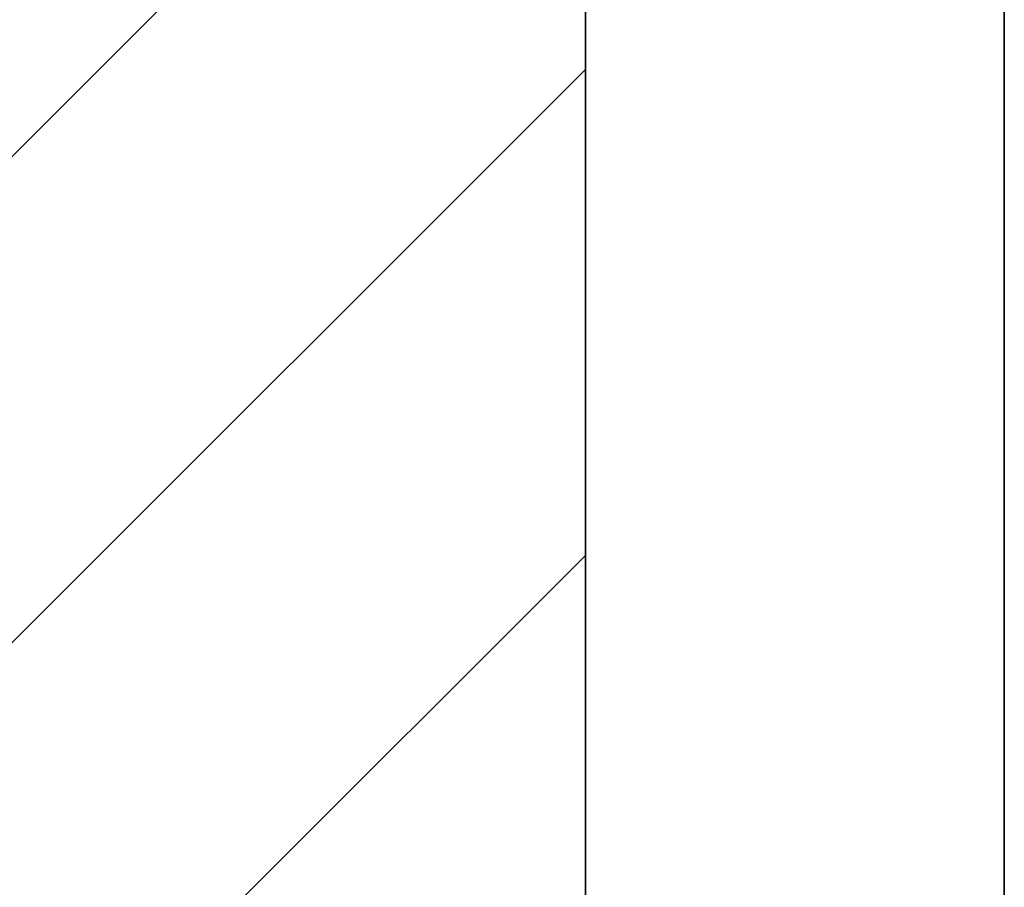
# Model space of a CAD drawing. Extents: x -459 to 541, y -543 to 550.
# Tile 50 of 71: x -222.22 to -216.49, y 45.02 to 50.06. Entities that reach past the tile are written whole.
import ezdxf

# ---------------------------------------------------------------- set-up
doc = ezdxf.new("R2010")
doc.units = 0
doc.layers.get('0').update_dxf_attribs({"lineweight": 35})
doc.layers.add('A_Innenwand-A07ALC2Q1N', color=7, linetype='Continuous', lineweight=35, true_color=0x80ff80)

# ---------------------------------------------------------------- blocks, each defined once
blk = doc.blocks.new('Referenz-A07ALD1B1N', base_point=(-283.1415, -11.0399))
at = {"layer": 'A_Innenwand-A07ALC2Q1N', "color": 0, "linetype": 'ByBlock', "ltscale": 0.35}
for p, q in [((-218.9253, 3.4895), (-218.9253, 60.4895)), ((-216.4899, 14.0895), (-216.4899, 60.4895)), ((-216.4899, 14.0895), (-216.4899, 60.4895))]:
    blk.add_line(p, q, dxfattribs=at)
at = {"layer": 'A_Innenwand-A07ALC2Q1N', "color": 0, "linetype": 'ByBlock', "lineweight": 18, "ltscale": 0.18}
for p, q in [((-228.9253, 42.6037), (-218.9253, 52.6037)), ((-228.9253, 39.7753), (-218.9253, 49.7753)), ((-228.9253, 36.9469), (-218.9253, 46.9469))]:
    blk.add_line(p, q, dxfattribs=at)

msp = doc.modelspace()

# ---------------------------------------------------------------- block references
at = {"color": 251, "lineweight": 25, "ltscale": 0.25, "true_color": 0x585858}
msp.add_blockref('Referenz-A07ALD1B1N', (-283.1415, -11.0399), dxfattribs=at)

doc.saveas('drawing.dxf')
